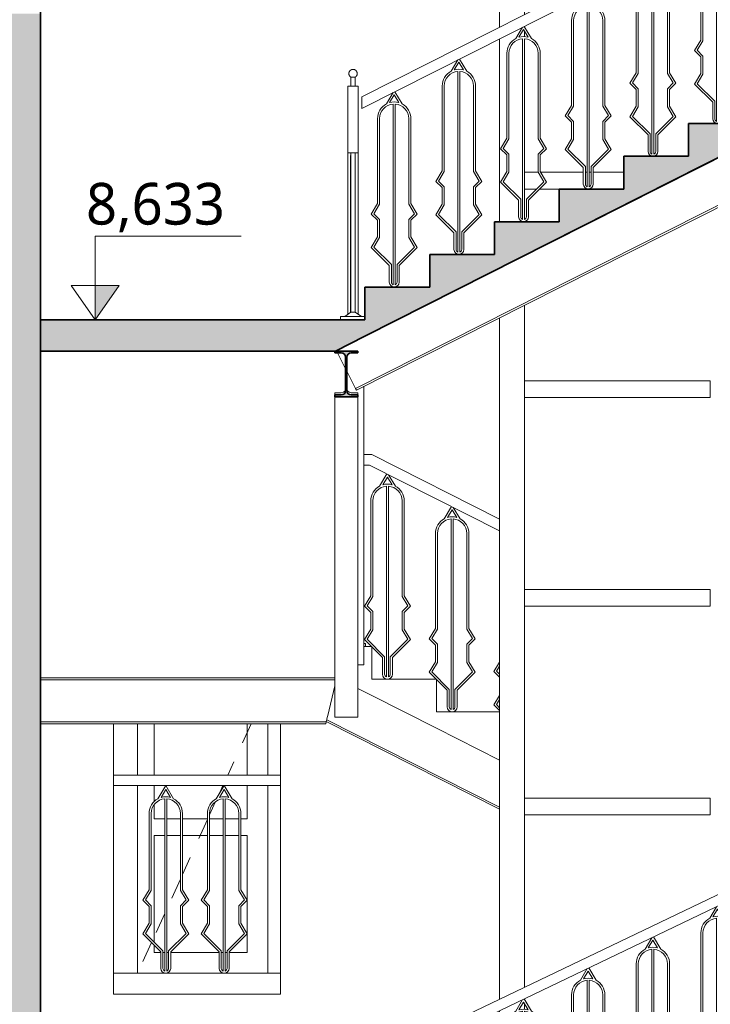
# Model space of a CAD drawing. Header units: metres. Extents: x -2.8 to 28.4, y -7 to 24.8.
# Tile 7 of 14: x 7.9 to 11.2, y 5.4 to 10.1. Entities that reach past the tile are written whole.
import ezdxf

# ---------------------------------------------------------------- set-up
doc = ezdxf.new("R2010")
doc.units = ezdxf.units.M
doc.linetypes.add('AV - Carkovana 2mm', pattern=[0.0027, 0.002, -0.0007])
for name, color, linetype, lineweight in [('AV-KOTY', 7, 'Continuous', 5), ('AV-SRAFY', 7, 'Continuous', 35), ('AV-STAVBA', 7, 'Continuous', 18)]:
    doc.layers.add(name, color=color, linetype=linetype, lineweight=lineweight)
doc.styles.add('Trebuchet MS', font='trebuc.ttf', dxfattribs={"height": 0.2})

# ---------------------------------------------------------------- blocks, each defined once
blk = doc.blocks.new('DO_2-L_Obl__členěné_222 - 1250x2750-981085-Řez A-A_')
at = {"layer": 'AV-STAVBA'}
for p, q in [((8.5032, 6.45), (8.5032, 6.6967)), ((8.5832, 6.45), (8.5832, 6.6967)), ((9.0282, 6.6967), (9.0282, 6.45)), ((9.1282, 6.6967), (9.1282, 6.45)), ((9.1282, 6.45), (9.1282, 6.6967)), ((8.5032, 5.5), (8.5032, 6.4)), ((8.5832, 6.3242), (8.5832, 6.4)), ((9.0282, 6.4), (9.0282, 6.24)), ((9.1282, 6.4), (9.1282, 5.5)), ((9.1282, 5.5), (9.1282, 6.4)), ((8.5832, 6.24), (8.5832, 6.3091)), ((8.6332, 6.24), (8.5832, 6.24)), ((8.7082, 6.24), (8.6432, 6.24)), ((8.8382, 6.24), (8.7182, 6.24)), ((8.9132, 6.24), (8.8482, 6.24)), ((8.9882, 6.24), (8.9232, 6.24)), ((9.0282, 6.24), (8.9982, 6.24)), ((8.5832, 5.6491), (8.5832, 6.16)), ((8.5832, 6.16), (8.6332, 6.16)), ((8.6432, 6.16), (8.7082, 6.16)), ((8.7182, 6.16), (8.8382, 6.16)), ((8.8482, 6.16), (8.9132, 6.16)), ((8.9232, 6.16), (8.9882, 6.16)), ((8.9982, 6.16), (9.0282, 6.16)), ((9.0282, 6.16), (9.0282, 5.6)), ((8.5832, 5.6), (8.5832, 5.635)), ((8.6146, 5.6), (8.5832, 5.6)), ((8.6332, 5.6), (8.6246, 5.6)), ((8.6518, 5.6), (8.6432, 5.6)), ((8.8946, 5.6), (8.6618, 5.6)), ((8.9132, 5.6), (8.9046, 5.6)), ((8.9318, 5.6), (8.9232, 5.6)), ((9.0282, 5.6), (8.9418, 5.6))]:
    blk.add_line(p, q, dxfattribs=at)
at = {"layer": 'AV-STAVBA', "linetype": 'AV - Carkovana 2mm', "lineweight": 13}
for p, q in [((9.0471, 6.6967), (8.935, 6.45)), ((8.9123, 6.4), (8.8938, 6.3594)), ((8.8773, 6.323), (8.8482, 6.259)), ((8.8382, 6.237), (8.7182, 5.973)), ((8.7082, 5.951), (8.6432, 5.808)), ((8.6332, 5.786), (8.5748, 5.6575)), ((8.5704, 5.6478), (8.5032, 5.5))]:
    blk.add_line(p, q, dxfattribs=at)
blk = doc.blocks.new('Obdélníková příčel - Koncepční příčel interiérová 80_40-1045391-Řez A-A_')
at = {"layer": 'AV-STAVBA'}
for p, q in [((11.2882, 0.26), (11.2882, 0.34)), ((12.1782, 0.34), (11.2882, 0.34)), ((12.1782, 0.34), (12.1782, 0.26)), ((12.1782, 0.26), (11.2882, 0.26))]:
    blk.add_line(p, q, dxfattribs=at)
blk = doc.blocks.new('Obdélníková příčel - Koncepční příčel interiérová 80_40-V15-Řez A-A_')
at = {"layer": 'AV-STAVBA'}
for p, q in [((10.4235, 9.34), (10.3582, 9.34)), ((10.6396, 9.34), (10.4352, 9.34)), ((10.6582, 9.34), (10.6496, 9.34)), ((10.6768, 9.34), (10.6682, 9.34)), ((10.8332, 9.34), (10.6868, 9.34)), ((10.4157, 9.26), (10.3582, 9.26)), ((10.5232, 9.26), (10.4299, 9.26))]:
    blk.add_line(p, q, dxfattribs=at)
blk = doc.blocks.new('L Corner Mullion - 100x100-V20-Řez A-A_')
at = {"layer": 'AV-STAVBA'}
for p, q in [((10.2382, 5.3763), (10.2382, 6.3)), ((10.3582, 6.3), (10.3582, 5.4338)), ((10.3582, 5.3784), (10.3582, 5.3731)), ((10.3582, 5.3537), (10.3582, 5.3277)), ((10.2382, 5.3), (10.2382, 5.3209))]:
    blk.add_line(p, q, dxfattribs=at)
blk = doc.blocks.new('L Corner Mullion - 100x100-1044972-Řez A-A_')
at = {"layer": 'AV-STAVBA'}
for p, q in [((10.2382, 2.3), (10.2382, 3.3)), ((10.3582, 3.3), (10.3582, 2.3))]:
    blk.add_line(p, q, dxfattribs=at)
blk = doc.blocks.new('L Corner Mullion - 100x100-V21-Řez A-A_')
at = {"layer": 'AV-STAVBA'}
for p, q in [((10.2382, 9.1033), (10.2382, 9.3)), ((10.3582, 8.7033), (10.3582, 8.3)), ((10.2382, 8.3), (10.2382, 8.6427))]:
    blk.add_line(p, q, dxfattribs=at)
blk = doc.blocks.new('L Corner Mullion - 100x100-V22-Řez A-A_')
at = {"layer": 'AV-STAVBA'}
for p, q in [((10.2382, 10.036), (10.2382, 10.3)), ((10.3582, 10.3), (10.3582, 10.0966)), ((10.3582, 10.0406), (10.3582, 10.0358)), ((10.3582, 10.0163), (10.3582, 9.9904)), ((10.2382, 9.3), (10.2382, 9.9799))]:
    blk.add_line(p, q, dxfattribs=at)
blk = doc.blocks.new('Railing - BA_Panel zábradlí-1395254-Řez A-A_')
at = {"layer": 'AV-STAVBA'}
for p, q in [((9.6632, 7.836), (9.6981, 7.8941)), ((9.7061, 7.8901), (9.7386, 7.836)), ((9.7009, 7.8793), (9.6787, 7.8423)), ((9.7231, 7.8423), (9.7009, 7.8793)), ((9.6959, 6.921), (9.6959, 7.8352)), ((9.7059, 7.8352), (9.7059, 6.921)), ((9.6209, 7.31), (9.6209, 7.7654)), ((9.6309, 7.7654), (9.6309, 7.3072)), ((9.7709, 7.3072), (9.7709, 7.7654)), ((9.7809, 7.7654), (9.7809, 7.31)), ((9.5909, 7.26), (9.6209, 7.31)), ((9.6309, 7.3072), (9.6035, 7.2616)), ((9.7983, 7.2616), (9.7709, 7.3072)), ((9.7809, 7.31), (9.8109, 7.26)), ((9.6209, 7.23), (9.5909, 7.26)), ((9.6035, 7.2616), (9.6309, 7.2341)), ((9.6209, 7.15), (9.6209, 7.23)), ((9.6309, 7.2341), (9.6309, 7.1472)), ((9.7709, 7.2341), (9.7983, 7.2616)), ((9.7709, 7.1472), (9.7709, 7.2341)), ((9.8109, 7.26), (9.7809, 7.23)), ((9.7809, 7.23), (9.7809, 7.15)), ((9.5909, 7.1), (9.6209, 7.15)), ((9.6309, 7.1472), (9.6035, 7.1016)), ((9.7983, 7.1016), (9.7709, 7.1472)), ((9.7809, 7.15), (9.8109, 7.1)), ((9.6773, 7.0136), (9.5909, 7.1)), ((9.6035, 7.1016), (9.6873, 7.0177)), ((9.7145, 7.0177), (9.7983, 7.1016)), ((9.8109, 7.1), (9.7245, 7.0136)), ((9.6773, 6.9336), (9.6773, 7.0136)), ((9.6873, 7.0177), (9.6873, 6.9336)), ((9.7145, 6.9336), (9.7145, 7.0177)), ((9.7245, 7.0136), (9.7245, 6.9336))]:
    blk.add_line(p, q, dxfattribs=at)
for centre, radius, start, end in [((9.7009, 7.7654), 0.08, 118.0901, 180), ((9.7009, 7.7654), 0.08, 73.8547, 106.1453), ((9.7009, 7.7654), 0.08, 360, 61.9099), ((9.7009, 7.7654), 0.07, 94.096, 180), ((9.7009, 7.7654), 0.07, 0, 85.904), ((9.7009, 6.9336), 0.0236, 180, 0), ((9.7009, 6.9336), 0.0136, 180, 248.3797), ((9.7009, 6.9336), 0.0136, 291.6203, 0)]:
    blk.add_arc(centre, radius, start, end, dxfattribs=at)
blk = doc.blocks.new('Railing - BA_Panel zábradlí-V23-Řez A-A_')
at = {"layer": 'AV-STAVBA'}
for p, q in [((10.2109, 6.9467), (10.2382, 6.9922)), ((10.2382, 6.9194), (10.2109, 6.9467)), ((10.2382, 6.9727), (10.2235, 6.9482)), ((10.2235, 6.9482), (10.2382, 6.9335)), ((10.2109, 6.7867), (10.2382, 6.8322)), ((10.2382, 6.8127), (10.2235, 6.7882)), ((10.2382, 6.7594), (10.2109, 6.7867)), ((10.2235, 6.7882), (10.2382, 6.7735))]:
    blk.add_line(p, q, dxfattribs=at)
blk = doc.blocks.new('Railing - BA_Zdobný sloupek zábradlí-1391636-Řez A-A_')
at = {"layer": 'AV-STAVBA'}
for p, q in [((9.5959, 7.0817), (9.5896, 7.0817)), ((9.5959, 7.0817), (9.5959, 7.0667)), ((9.5896, 7.0667), (9.5944, 7.0667))]:
    blk.add_line(p, q, dxfattribs=at)
blk = doc.blocks.new('Railing - Railing-1361517-Řez A-A_')
at = {"layer": 'AV-STAVBA'}
for p, q in [((9.6259, 7.9867), (9.5882, 7.9867)), ((9.6259, 7.9867), (10.2382, 7.6772)), ((9.5882, 7.9367), (9.614, 7.9367)), ((9.614, 7.9367), (10.2382, 7.6212)), ((12.2982, 6.6361), (12.3359, 6.6171)), ((12.3359, 6.6171), (12.3359, 6.5611)), ((12.2982, 6.5801), (12.3359, 6.5611))]:
    blk.add_line(p, q, dxfattribs=at)
for name, p in [('Railing - BA_Panel zábradlí-1395254-Řez A-A_', (0, 0)), ('Railing - BA_Panel zábradlí-1395254-Řez A-A_', (0.31, -0.1567)), ('Railing - BA_Zdobný sloupek zábradlí-1391636-Řez A-A_', (0, 0)), ('Railing - BA_Panel zábradlí-V23-Řez A-A_', (0, 0))]:
    blk.add_blockref(name, p)
blk = doc.blocks.new('Railing - BA_Panel zábradlí-1391922-Řez A-A_')
at = {"layer": 'AV-STAVBA'}
for p, q in [((12.2086, 6.2652), (12.1755, 6.2101)), ((12.191, 6.2163), (12.2132, 6.2534)), ((12.2132, 6.2534), (12.2355, 6.2163)), ((12.2509, 6.2101), (12.2157, 6.2686)), ((12.2082, 6.2093), (12.2082, 5.3624)), ((12.2182, 5.3624), (12.2182, 6.2093)), ((12.1332, 6.1395), (12.1332, 5.7514)), ((12.1432, 5.7487), (12.1432, 6.1395)), ((12.2832, 6.1395), (12.2832, 5.7487)), ((12.2932, 5.7514), (12.2932, 6.1395)), ((12.1332, 5.7514), (12.1032, 5.7014)), ((12.1158, 5.703), (12.1432, 5.7487)), ((12.2832, 5.7487), (12.3106, 5.703)), ((12.3232, 5.7014), (12.2932, 5.7514)), ((12.1032, 5.7014), (12.1332, 5.6714)), ((12.1432, 5.6756), (12.1158, 5.703)), ((12.1332, 5.6714), (12.1332, 5.5914)), ((12.1432, 5.5887), (12.1432, 5.6756)), ((12.3106, 5.703), (12.2832, 5.6756)), ((12.2832, 5.6756), (12.2832, 5.5887)), ((12.2932, 5.6714), (12.3232, 5.7014)), ((12.2932, 5.5914), (12.2932, 5.6714)), ((12.1332, 5.5914), (12.1032, 5.5414)), ((12.1158, 5.543), (12.1432, 5.5887)), ((12.2832, 5.5887), (12.3106, 5.543)), ((12.3232, 5.5414), (12.2932, 5.5914)), ((12.1032, 5.5414), (12.1896, 5.455)), ((12.1996, 5.4591), (12.1158, 5.543)), ((12.3106, 5.543), (12.2268, 5.4591)), ((12.2368, 5.455), (12.3232, 5.5414)), ((12.1896, 5.455), (12.1896, 5.375)), ((12.1996, 5.375), (12.1996, 5.4591)), ((12.2268, 5.4591), (12.2268, 5.375)), ((12.2368, 5.375), (12.2368, 5.455))]:
    blk.add_line(p, q, dxfattribs=at)
for centre, radius, start, end in [((12.2132, 6.1395), 0.08, 118.0901, 180), ((12.2132, 6.1395), 0.07, 94.096, 180), ((12.2132, 6.1395), 0.08, 73.8547, 106.1453), ((12.2132, 6.1395), 0.07, 0, 85.904), ((12.2132, 6.1395), 0.08, 0, 61.9099), ((12.2132, 5.375), 0.0236, 180, 0), ((12.2132, 5.375), 0.0136, 180, 248.3797), ((12.2132, 5.375), 0.0136, 291.6203, 0)]:
    blk.add_arc(centre, radius, start, end, dxfattribs=at)
blk = doc.blocks.new('Railing - Railing-1391833-Řez A-A_')
at = {"layer": 'AV-STAVBA'}
for p, q in [((9.5782, 5.06), (12.3359, 6.3817)), ((12.3359, 6.3817), (12.3359, 6.3262)), ((12.3359, 6.3262), (9.5782, 5.0046)), ((9.5782, 5.0046), (9.5782, 5.06))]:
    blk.add_line(p, q, dxfattribs=at)
for p in [(0, 0), (-0.31, -0.1486), (-0.62, -0.2971), (-0.93, -0.4457), (-1.24, -0.5943), (-1.55, -0.7429), (-1.86, -0.8914), (-2.17, -1.04), (-2.48, -1.1886)]:
    blk.add_blockref('Railing - BA_Panel zábradlí-1391922-Řez A-A_', p)
blk = doc.blocks.new('Railing - BA_Panel zábradlí-1395241-Řez A-A_')
at = {"layer": 'AV-STAVBA'}
for p, q in [((9.5235, 9.3622), (9.5235, 9.4204)), ((9.5259, 9.3716), (9.5235, 9.3716)), ((9.5235, 9.3622), (9.5235, 9.2916)), ((9.5235, 9.3622), (9.5259, 9.3622)), ((9.5235, 8.8767), (9.5235, 9.2916)), ((9.5235, 8.8267), (9.5235, 8.8767)), ((9.5235, 8.8767), (9.5259, 8.8767)), ((9.5235, 8.7967), (9.5235, 8.8267)), ((9.5235, 8.8267), (9.5259, 8.8267)), ((9.5235, 8.7167), (9.5235, 8.7967)), ((9.5235, 8.7967), (9.5259, 8.7967)), ((9.5235, 8.6677), (9.5235, 8.7167)), ((9.5235, 8.7167), (9.5259, 8.7167))]:
    blk.add_line(p, q, dxfattribs=at)
blk = doc.blocks.new('Railing - BA_Zdobný sloupek zábradlí-V28-Řez A-A_')
at = {"layer": 'AV-STAVBA'}
for p, q in [((9.5259, 9.796), (9.5259, 9.7533)), ((9.5259, 9.796), (9.5459, 9.796)), ((9.5459, 9.7533), (9.5459, 9.796)), ((9.5109, 9.7533), (9.5609, 9.7533)), ((9.5109, 9.4333), (9.5109, 9.7533)), ((9.5609, 9.4333), (9.5609, 9.7533)), ((9.5609, 9.4333), (9.5109, 9.4333)), ((9.5259, 9.4333), (9.5259, 8.6693)), ((9.5459, 8.6693), (9.5459, 9.4333)), ((9.4759, 8.6483), (9.4759, 8.6333)), ((9.4759, 8.6483), (9.5947, 8.6483)), ((9.5259, 8.6693), (9.4959, 8.6483)), ((9.5459, 8.6693), (9.5259, 8.6693)), ((9.5759, 8.6483), (9.5459, 8.6693))]:
    blk.add_line(p, q, dxfattribs=at)
at = {"layer": 'AV-STAVBA', "flags": 128}
for points in [[(9.5259, 9.796), (9.5252, 9.7964), (9.5246, 9.7969), (9.5239, 9.7973), (9.5233, 9.7978), (9.5227, 9.7983), (9.5221, 9.7989), (9.5215, 9.7995), (9.521, 9.8), (9.5204, 9.8006), (9.5199, 9.8013), (9.5195, 9.8019), (9.519, 9.8026), (9.5186, 9.8033), (9.5182, 9.804), (9.5179, 9.8047), (9.5175, 9.8054), (9.5172, 9.8062), (9.517, 9.8069), (9.5167, 9.8077), (9.5165, 9.8084), (9.5163, 9.8092), (9.5162, 9.81), (9.5161, 9.8108), (9.516, 9.8116), (9.5159, 9.8124), (9.5159, 9.8132), (9.5159, 9.814), (9.516, 9.8148), (9.516, 9.8156), (9.5161, 9.8164), (9.5163, 9.8172), (9.5164, 9.8179), (9.5166, 9.8187), (9.5169, 9.8195), (9.5171, 9.8202), (9.5174, 9.821), (9.5177, 9.8217), (9.5181, 9.8224), (9.5185, 9.8231), (9.5189, 9.8238), (9.5193, 9.8245), (9.5198, 9.8252), (9.5203, 9.8258), (9.5208, 9.8264), (9.5213, 9.827), (9.5219, 9.8276), (9.5224, 9.8281), (9.5231, 9.8287), (9.5237, 9.8292), (9.5243, 9.8296), (9.525, 9.8301), (9.5257, 9.8305), (9.5264, 9.8309), (9.5271, 9.8313), (9.5278, 9.8316), (9.5285, 9.8319), (9.5293, 9.8322), (9.53, 9.8325), (9.5308, 9.8327), (9.5316, 9.8329), (9.5324, 9.833), (9.5332, 9.8331), (9.5339, 9.8332), (9.5347, 9.8333), (9.5355, 9.8333), (9.5359, 9.8333)], [(9.5359, 9.8333), (9.5367, 9.8333), (9.5375, 9.8333), (9.5383, 9.8332), (9.5391, 9.8331), (9.5399, 9.8329), (9.5407, 9.8328), (9.5414, 9.8326), (9.5422, 9.8323), (9.5429, 9.8321), (9.5437, 9.8318), (9.5444, 9.8314), (9.5451, 9.8311), (9.5458, 9.8307), (9.5465, 9.8303), (9.5472, 9.8298), (9.5478, 9.8294), (9.5485, 9.8289), (9.5491, 9.8284), (9.5497, 9.8278), (9.5503, 9.8273), (9.5508, 9.8267), (9.5513, 9.8261), (9.5518, 9.8254), (9.5523, 9.8248), (9.5527, 9.8241), (9.5532, 9.8235), (9.5535, 9.8228), (9.5539, 9.822), (9.5542, 9.8213), (9.5545, 9.8206), (9.5548, 9.8198), (9.5551, 9.8191), (9.5553, 9.8183), (9.5555, 9.8175), (9.5556, 9.8167), (9.5557, 9.8159), (9.5558, 9.8151), (9.5559, 9.8143), (9.5559, 9.8135), (9.5559, 9.8127), (9.5559, 9.812), (9.5558, 9.8112), (9.5557, 9.8104), (9.5555, 9.8096), (9.5554, 9.8088), (9.5552, 9.808), (9.555, 9.8072), (9.5547, 9.8065), (9.5544, 9.8057), (9.5541, 9.805), (9.5537, 9.8043), (9.5534, 9.8036), (9.553, 9.8029), (9.5525, 9.8022), (9.5521, 9.8016), (9.5516, 9.8009), (9.5511, 9.8003), (9.5505, 9.7997), (9.55, 9.7991), (9.5494, 9.7986), (9.5488, 9.7981), (9.5482, 9.7976), (9.5476, 9.7971), (9.5469, 9.7966), (9.5462, 9.7962), (9.5459, 9.796)]]:
    blk.add_lwpolyline(points, dxfattribs=at)
blk = doc.blocks.new('Railing - Railing-1395246-Řez A-A_')
at = {"layer": 'AV-STAVBA'}
for p, q in [((9.5109, 9.4333), (9.5109, 8.6588)), ((9.5609, 9.4333), (9.5609, 8.6588))]:
    blk.add_line(p, q, dxfattribs=at)
for name in ['Railing - BA_Zdobný sloupek zábradlí-V28-Řez A-A_', 'Railing - BA_Panel zábradlí-1395241-Řez A-A_']:
    blk.add_blockref(name, (0, 0))
blk = doc.blocks.new('Railing - BA_Panel zábradlí-1395425-Řez A-A_')
at = {"layer": 'AV-STAVBA'}
for p, q in [((12.4233, 11.0971), (12.4233, 11.0366)), ((12.4334, 11.1072), (12.4433, 11.1072)), ((12.4433, 11.1166), (12.441, 11.1166)), ((12.4433, 11.1195), (12.4433, 11.1072)), ((12.4433, 11.0366), (12.4433, 11.1072)), ((12.4233, 10.6), (12.4233, 11.0366)), ((12.4433, 11.0366), (12.4433, 10.6)), ((12.4233, 10.55), (12.4233, 10.6)), ((12.4433, 10.6), (12.4233, 10.6)), ((12.4433, 10.6), (12.4433, 10.55)), ((12.4233, 10.52), (12.4233, 10.55)), ((12.4433, 10.55), (12.4233, 10.55)), ((12.4433, 10.55), (12.4433, 10.52)), ((12.4233, 10.44), (12.4233, 10.52)), ((12.4433, 10.52), (12.4233, 10.52)), ((12.4433, 10.52), (12.4433, 10.44)), ((12.4233, 10.39), (12.4233, 10.44)), ((12.4433, 10.44), (12.4233, 10.44)), ((12.4433, 10.44), (12.4433, 10.39)), ((12.4233, 10.3036), (12.4233, 10.39)), ((12.4433, 10.39), (12.4233, 10.39)), ((12.4433, 10.39), (12.4433, 10.3036)), ((12.4233, 10.2236), (12.4233, 10.3036)), ((12.4233, 10.3036), (12.4433, 10.3036)), ((12.4433, 10.3036), (12.4433, 10.2236)), ((12.4233, 10.2236), (12.4233, 10.2)), ((12.4433, 10.2), (12.4433, 10.2236))]:
    blk.add_line(p, q, dxfattribs=at)
blk = doc.blocks.new('Railing - BA_Panel zábradlí-1395293-Řez A-A_')
at = {"layer": 'AV-STAVBA'}
for p, q in [((12.208, 10.9754), (12.1755, 10.9213)), ((12.191, 10.9276), (12.2132, 10.9646)), ((12.2132, 10.9646), (12.2355, 10.9276)), ((12.2509, 10.9213), (12.216, 10.9795)), ((12.2082, 10.9205), (12.2082, 10.0543)), ((12.2182, 10.0543), (12.2182, 10.9205)), ((12.1332, 10.8507), (12.1332, 10.4433)), ((12.1432, 10.4406), (12.1432, 10.8507)), ((12.2832, 10.8507), (12.2832, 10.4406)), ((12.2932, 10.4433), (12.2932, 10.8507)), ((12.1332, 10.4433), (12.1032, 10.3933)), ((12.1158, 10.3949), (12.1432, 10.4406)), ((12.2832, 10.4406), (12.3106, 10.3949)), ((12.3232, 10.3933), (12.2932, 10.4433)), ((12.1032, 10.3933), (12.1332, 10.3633)), ((12.1432, 10.3675), (12.1158, 10.3949)), ((12.3106, 10.3949), (12.2832, 10.3675)), ((12.2932, 10.3633), (12.3232, 10.3933)), ((12.1332, 10.3633), (12.1332, 10.2833)), ((12.1432, 10.2806), (12.1432, 10.3675)), ((12.2832, 10.3675), (12.2832, 10.2806)), ((12.2932, 10.2833), (12.2932, 10.3633)), ((12.1332, 10.2833), (12.1032, 10.2333)), ((12.1158, 10.2349), (12.1432, 10.2806)), ((12.2832, 10.2806), (12.3106, 10.2349)), ((12.3232, 10.2333), (12.2932, 10.2833)), ((12.1032, 10.2333), (12.1896, 10.1469)), ((12.1996, 10.151), (12.1158, 10.2349)), ((12.3106, 10.2349), (12.2268, 10.151)), ((12.2368, 10.1469), (12.3232, 10.2333)), ((12.1996, 10.0669), (12.1996, 10.151)), ((12.2268, 10.151), (12.2268, 10.0669)), ((12.1896, 10.1469), (12.1896, 10.0669)), ((12.2368, 10.0669), (12.2368, 10.1469))]:
    blk.add_line(p, q, dxfattribs=at)
for centre, radius, start, end in [((12.2132, 10.8507), 0.08, 118.0901, 180), ((12.2132, 10.8507), 0.07, 94.096, 180), ((12.2132, 10.8507), 0.08, 73.8547, 106.1453), ((12.2132, 10.8507), 0.07, 0, 85.904), ((12.2132, 10.8507), 0.08, 0, 61.9099), ((12.2132, 10.0669), 0.0236, 180, 0), ((12.2132, 10.0669), 0.0136, 180, 248.3797), ((12.2132, 10.0669), 0.0136, 291.6203, 0)]:
    blk.add_arc(centre, radius, start, end, dxfattribs=at)
blk = doc.blocks.new('Railing - Railing-1395252-Řez A-A_')
at = {"layer": 'AV-STAVBA'}
for p, q in [((12.2982, 11.22), (12.3359, 11.22)), ((12.3359, 11.22), (12.4059, 11.22)), ((12.3359, 11.22), (12.3359, 11.17)), ((12.3359, 11.22), (12.3359, 11.17)), ((12.4559, 11.22), (12.4059, 11.22)), ((12.4559, 11.22), (12.4059, 11.22)), ((12.2982, 11.17), (12.3359, 11.17)), ((12.3359, 11.17), (12.3926, 11.17)), ((9.5782, 9.7024), (12.3359, 11.0961)), ((12.3359, 11.0401), (9.5782, 9.6464)), ((9.5782, 9.6464), (9.5782, 9.7024))]:
    blk.add_line(p, q, dxfattribs=at)
for points in [[(12.3359, 11.0961), (12.3516, 11.1042), (12.383, 11.1236), (12.423, 11.158), (12.4497, 11.1924), (12.4559, 11.2119), (12.4559, 11.22)], [(12.4059, 11.22), (12.4059, 11.2119), (12.4023, 11.1924), (12.3867, 11.158), (12.3634, 11.1236), (12.3451, 11.1042), (12.3359, 11.0961)], [(12.4599, 11.1633), (12.4585, 11.1727), (12.4565, 11.1915), (12.4558, 11.2105), (12.4559, 11.22)], [(12.3359, 11.0961), (12.3359, 11.0869), (12.3359, 11.0686), (12.3359, 11.0503), (12.3359, 11.0412)]]:
    blk.add_open_spline(points, degree=3, dxfattribs=at)
for points, knots in [([(12.4059, 11.1781), (12.4077, 11.1749), (12.4109, 11.1675), (12.4143, 11.1493), (12.4116, 11.1217), (12.3948, 11.086), (12.3749, 11.064), (12.3632, 11.0542)], [-8.63938, -8.63938, -8.63938, -8.63938, -8.44303, -8.246681, -7.853982, -7.461283, -7.068583, -7.068583, -7.068583, -7.068583]), ([(12.4599, 11.1633), (12.46, 11.1602), (12.4595, 11.1523), (12.4551, 11.1383), (12.4423, 11.1158), (12.4145, 11.086), (12.3814, 11.064), (12.3632, 11.0542)], [-8.385685, -8.385685, -8.385685, -8.385685, -8.246681, -8.050331, -7.853982, -7.461283, -7.068583, -7.068583, -7.068583, -7.068583]), ([(12.3359, 11.0402), (12.3359, 11.0398), (12.3359, 11.0385), (12.3359, 11.0369), (12.3359, 11.0357)], [-0.7655319, -0.7655319, -0.7655319, -0.7655319, -0.5, 0, 0, 0, 0])]:
    blk.add_open_spline(points, degree=3, knots=knots, dxfattribs=at)
for name, p in [('Railing - BA_Panel zábradlí-1395425-Řez A-A_', (0, 0)), ('Railing - BA_Panel zábradlí-1395293-Řez A-A_', (0, 0)), ('Railing - BA_Panel zábradlí-1395293-Řez A-A_', (-0.31, -0.1567)), ('Railing - BA_Panel zábradlí-1395293-Řez A-A_', (-0.62, -0.3133)), ('Railing - BA_Panel zábradlí-1395293-Řez A-A_', (-0.93, -0.47)), ('Railing - BA_Panel zábradlí-1395293-Řez A-A_', (-1.24, -0.6267)), ('Railing - BA_Panel zábradlí-1395293-Řez A-A_', (-1.55, -0.7833)), ('Railing - BA_Panel zábradlí-1395293-Řez A-A_', (-1.86, -0.94)), ('Railing - BA_Panel zábradlí-1395293-Řez A-A_', (-2.17, -1.0967)), ('Railing - BA_Panel zábradlí-1395293-Řez A-A_', (-2.48, -1.2533))]:
    blk.add_blockref(name, p)
blk = doc.blocks.new('SFR_IPE - IPE 220-1695039-Řez A-A_')
at = {"layer": 'AV-STAVBA'}
for p, q in [((9.457, 8.484), (12.3344, 9.9382)), ((12.3336, 9.9398), (12.3344, 9.9382)), ((12.3344, 9.9382), (12.3438, 9.9197)), ((12.3438, 9.9197), (12.3759, 9.8561)), ((9.5479, 8.3041), (12.4253, 9.7583)), ((9.5521, 8.2959), (12.4295, 9.7501)), ((12.425, 9.7589), (12.4253, 9.7583)), ((12.4253, 9.7583), (12.4295, 9.7501)), ((9.457, 8.484), (9.4562, 8.4857)), ((9.4573, 8.4834), (9.457, 8.484)), ((9.4664, 8.4655), (9.462, 8.4742)), ((9.5004, 8.3983), (9.4664, 8.4655)), ((9.5385, 8.3227), (9.5063, 8.3866)), ((9.5479, 8.3041), (9.5385, 8.3227)), ((9.5521, 8.2959), (9.5479, 8.3041))]:
    blk.add_line(p, q, dxfattribs=at)
blk = doc.blocks.new('Railing - BA_Panel zábradlí-V33-Řez A-A_')
at = {"layer": 'AV-STAVBA'}
for p, q in [((8.9182, 11.1), (8.8805, 11.0372)), ((8.9559, 11.0372), (8.9182, 11.1)), ((8.896, 11.0435), (8.9182, 11.0806)), ((8.9182, 11.0806), (8.9405, 11.0435)), ((8.9132, 11.0365), (8.9132, 10.211)), ((8.9232, 10.211), (8.9232, 11.0365)), ((8.8382, 10.9666), (8.8382, 10.6)), ((8.8482, 10.5972), (8.8482, 10.9666)), ((8.9882, 10.9666), (8.9882, 10.5972)), ((8.9982, 10.6), (8.9982, 10.9666)), ((8.8382, 10.6), (8.8082, 10.55)), ((8.8208, 10.5516), (8.8482, 10.5972)), ((8.9882, 10.5972), (9.0156, 10.5516)), ((9.0282, 10.55), (8.9982, 10.6)), ((8.8082, 10.55), (8.8382, 10.52)), ((8.8482, 10.5241), (8.8208, 10.5516)), ((9.0156, 10.5516), (8.9882, 10.5241)), ((8.9982, 10.52), (9.0282, 10.55)), ((8.8382, 10.52), (8.8382, 10.44)), ((8.8482, 10.4372), (8.8482, 10.5241)), ((8.9882, 10.5241), (8.9882, 10.4372)), ((8.9982, 10.44), (8.9982, 10.52)), ((8.8382, 10.44), (8.8082, 10.39)), ((8.8208, 10.3916), (8.8482, 10.4372)), ((8.9882, 10.4372), (9.0156, 10.3916)), ((9.0282, 10.39), (8.9982, 10.44)), ((8.8082, 10.39), (8.8946, 10.3036)), ((8.9046, 10.3077), (8.8208, 10.3916)), ((9.0156, 10.3916), (8.9318, 10.3077)), ((8.9418, 10.3036), (9.0282, 10.39)), ((8.8946, 10.3036), (8.8946, 10.2236)), ((8.9046, 10.2236), (8.9046, 10.3077)), ((8.9318, 10.3077), (8.9318, 10.2236)), ((8.9418, 10.2236), (8.9418, 10.3036))]:
    blk.add_line(p, q, dxfattribs=at)
for centre, radius, start, end in [((8.9182, 10.9666), 0.08, 73.8547, 106.1453), ((8.9182, 10.9666), 0.08, 118.0901, 180), ((8.9182, 10.9666), 0.07, 94.096, 180), ((8.9182, 10.9666), 0.07, 0, 85.904), ((8.9182, 10.9666), 0.08, 0, 61.9099), ((8.9182, 10.2236), 0.0236, 180, 0), ((8.9182, 10.2236), 0.0136, 180, 248.3797), ((8.9182, 10.2236), 0.0136, 291.6203, 0)]:
    blk.add_arc(centre, radius, start, end, dxfattribs=at)
blk = doc.blocks.new('Railing - Railing-1425603-Řez A-A_')
at = {"layer": 'AV-STAVBA'}
for p, q in [((8.3882, 6.45), (9.1882, 6.45)), ((9.1882, 6.4), (8.3882, 6.4))]:
    blk.add_line(p, q, dxfattribs=at)
for p in [(-0.28, -4.7), (0, -4.7)]:
    blk.add_blockref('Railing - BA_Panel zábradlí-V33-Řez A-A_', p)
blk = doc.blocks.new('Spot Elevations - Vyskova kota vertikalni-6115-Řez A-A_')
at = {"layer": 'AV-KOTY', "true_color": 0x0000ff}
blk.add_hatch(color=5, dxfattribs=at).paths.add_polyline_path([(3.955, -3.95), (3.955, -3.7862), (4.0697, -3.7862)])
at = {"layer": 'AV-KOTY', "color": 5, "true_color": 0x0000ff}
for p, q in [((3.955, -3.55), (4.655, -3.55)), ((3.955, -3.95), (3.955, -3.55)), ((3.8403, -3.7862), (4.0697, -3.7862)), ((3.955, -3.95), (3.8403, -3.7862)), ((3.955, -3.95), (4.0697, -3.7862)), ((3.955, -3.95), (4.0697, -3.7862)), ((4.0697, -3.7862), (3.955, -3.7862)), ((3.955, -3.7862), (3.955, -3.95)), ((3.7823, -3.95), (4.1276, -3.95))]:
    blk.add_line(p, q, dxfattribs=at)

msp = doc.modelspace()

# ---------------------------------------------------------------- hatches: boundary and pattern name
at = {"layer": 'AV-SRAFY', "lineweight": 18}
for points in [[(7.6547, 5.4), (8.0382, 5.4), (8.0382, 10.1), (7.3582, 10.1), (7.3582, 5.4)], [(8.0382, -0.84), (8.0382, 5.4), (7.3582, 5.4), (7.3582, -0.84), (7.6547, -0.84)]]:
    msp.add_hatch(color=256, dxfattribs=at).paths.add_polyline_path(points)
at = {"layer": 'AV-STAVBA'}
for points in [[(9.5932, 8.5549), (12.3832, 9.9649), (12.3832, 10.0433), (12.0732, 10.0433), (12.0732, 9.8867), (11.7632, 9.8867), (11.7632, 9.73), (11.4532, 9.73), (11.4532, 9.5733), (11.1432, 9.5733), (11.1432, 9.4167), (10.8332, 9.4167), (10.8332, 9.26), (10.5232, 9.26), (10.5232, 9.1033), (10.2132, 9.1033), (10.2132, 8.9467), (9.9032, 8.9467), (9.9032, 8.79), (9.5932, 8.79), (9.5932, 8.7145)], [(9.239, 8.4833), (9.4516, 8.4833), (9.5932, 8.5549), (9.5932, 8.6333), (8.0382, 8.6333), (8.0382, 8.4833), (8.4469, 8.4833)], [(9.5583, 8.2633), (9.5583, 8.2725), (9.5271, 8.2725), (9.5167, 8.2753), (9.509, 8.2829), (9.5063, 8.2933), (9.5063, 8.4533), (9.509, 8.4637), (9.5167, 8.4713), (9.5271, 8.4741), (9.5583, 8.4741), (9.5583, 8.4833), (9.4483, 8.4833), (9.4483, 8.4741), (9.4796, 8.4741), (9.49, 8.4713), (9.4976, 8.4637), (9.5004, 8.4533), (9.5004, 8.2933), (9.4976, 8.2829), (9.49, 8.2753), (9.4796, 8.2725), (9.4483, 8.2725), (9.4483, 8.2633), (9.5361, 8.2633)]]:
    msp.add_hatch(color=256, dxfattribs=at).paths.add_polyline_path(points)

# ---------------------------------------------------------------- linework, layer by layer
at = {"layer": 'AV-STAVBA', "lineweight": 35}
for p, q in [((8.0382, 17.45), (8.0382, -0.84)), ((9.5932, 8.5549), (12.3832, 9.9649)), ((11.4532, 9.5733), (11.1432, 9.5733)), ((11.1432, 9.5733), (11.1432, 9.4167)), ((11.1432, 9.4167), (10.8332, 9.4167)), ((10.8332, 9.4167), (10.8332, 9.26)), ((10.8332, 9.26), (10.5232, 9.26)), ((10.5232, 9.26), (10.5232, 9.1033)), ((10.5232, 9.1033), (10.2132, 9.1033)), ((10.2132, 9.1033), (10.2132, 8.9467)), ((10.2132, 8.9467), (9.9032, 8.9467)), ((9.9032, 8.9467), (9.9032, 8.79)), ((9.9032, 8.79), (9.5932, 8.79)), ((9.5932, 8.79), (9.5932, 8.6333)), ((9.5932, 8.6333), (8.0382, 8.6333)), ((8.0382, 8.6333), (8.0382, 8.4833)), ((9.4516, 8.4833), (9.5932, 8.5549)), ((8.0382, 8.4833), (9.4516, 8.4833)), ((9.5583, 8.4833), (9.4483, 8.4833)), ((9.4483, 8.4833), (9.4483, 8.4741)), ((9.4483, 8.4741), (9.4796, 8.4741)), ((9.5004, 8.4533), (9.5004, 8.2933)), ((9.5063, 8.2933), (9.5063, 8.4533)), ((9.5271, 8.4741), (9.5583, 8.4741)), ((9.5583, 8.4741), (9.5583, 8.4833)), ((9.4796, 8.2725), (9.4483, 8.2725)), ((9.4483, 8.2725), (9.4483, 8.2633)), ((9.4483, 8.2633), (9.5583, 8.2633)), ((9.5583, 8.2725), (9.5271, 8.2725)), ((9.5583, 8.2633), (9.5583, 8.2725))]:
    msp.add_line(p, q, dxfattribs=at)
at = {"layer": 'AV-STAVBA'}
for p, q in [((9.5882, 8.3142), (9.5882, 8.2416)), ((9.4483, 8.2825), (9.4796, 8.2825)), ((9.4483, 8.2733), (9.4483, 8.2825)), ((9.4825, 8.2733), (9.4483, 8.2733)), ((9.4483, 8.2633), (9.4483, 6.7272)), ((9.5583, 8.2733), (9.5241, 8.2733)), ((9.5271, 8.2825), (9.5583, 8.2825)), ((9.5583, 8.2825), (9.5583, 8.2733)), ((9.5583, 8.2633), (9.5583, 6.7272)), ((9.5882, 8.2416), (9.5882, 8.0849)), ((9.5882, 8.0849), (9.5882, 7.9282)), ((9.5882, 7.9282), (9.5882, 7.7716)), ((9.5882, 7.7716), (9.5882, 7.6149)), ((9.5882, 7.6149), (9.5882, 7.4582)), ((9.5882, 7.4582), (9.5882, 7.3016)), ((9.5882, 7.3016), (9.5882, 7.1449)), ((9.5882, 7.1449), (9.5882, 6.9882)), ((9.5944, 7.0667), (9.6242, 7.0667)), ((9.6259, 7.065), (9.6259, 6.91)), ((9.5882, 6.9882), (9.5882, 6.9794)), ((9.5882, 6.9794), (9.5583, 6.9794)), ((8.0382, 6.9167), (9.4483, 6.9167)), ((8.0382, 6.9075), (9.4483, 6.9075)), ((9.6259, 6.91), (9.9342, 6.91)), ((9.9359, 6.7533), (9.9359, 6.9083)), ((9.4483, 6.878), (9.4146, 6.7367)), ((9.4146, 6.7367), (9.4483, 6.878)), ((9.5583, 6.8657), (9.6259, 6.8316)), ((9.6259, 6.8316), (9.9359, 6.6749)), ((9.9359, 6.7533), (10.2382, 6.7533)), ((8.0382, 6.7059), (9.4073, 6.7059)), ((9.4051, 6.6967), (9.4073, 6.7059)), ((9.4097, 6.7159), (9.4075, 6.7067)), ((9.4075, 6.7067), (10.2382, 6.2868)), ((9.4097, 6.7159), (10.2382, 6.2971)), ((9.5583, 6.7272), (9.4483, 6.7272)), ((8.0382, 6.6967), (9.4051, 6.6967)), ((8.3882, 5.4), (8.3882, 6.6967)), ((9.1882, 6.6967), (9.1882, 5.4)), ((9.9359, 6.6749), (10.2382, 6.5221)), ((8.3882, 5.5), (9.1882, 5.5)), ((9.1882, 5.4), (8.3882, 5.4))]:
    msp.add_line(p, q, dxfattribs=at)
at = {"layer": 'AV-STAVBA', "flags": 128}
for points in [[(9.4796, 8.2825), (9.49, 8.2853), (9.4976, 8.2929), (9.5004, 8.3033)], [(9.5063, 8.3033), (9.509, 8.2929), (9.5167, 8.2853), (9.5271, 8.2825)], [(9.4146, 6.7367), (9.4121, 6.7263), (9.4103, 6.7187), (9.4097, 6.7159)]]:
    msp.add_lwpolyline(points, dxfattribs=at)
at = {"layer": 'AV-STAVBA', "lineweight": 35}
for centre, start, end in [((9.4796, 8.4533), 0, 90), ((9.5271, 8.4533), 90, 180), ((9.4796, 8.2933), 270, 0), ((9.5271, 8.2933), 180, 270)]:
    msp.add_arc(centre, 0.0208, start, end, dxfattribs=at)

# ---------------------------------------------------------------- block references
at = {"layer": 'AV-KOTY', "color": 5, "true_color": 0x0000ff}
msp.add_blockref('Spot Elevations - Vyskova kota vertikalni-6115-Řez A-A_', (4.3453, 12.5833), dxfattribs=at)
at = {"layer": 'AV-STAVBA'}
for name, p in [('Railing - Railing-1395252-Řez A-A_', (0, 0)), ('L Corner Mullion - 100x100-V22-Řez A-A_', (0, 0)), ('SFR_IPE - IPE 220-1695039-Řez A-A_', (0, 0)), ('Railing - Railing-1395246-Řez A-A_', (0, 0)), ('L Corner Mullion - 100x100-V21-Řez A-A_', (0, 0)), ('Obdélníková příčel - Koncepční příčel interiérová 80_40-V15-Řez A-A_', (0, 0)), ('Obdélníková příčel - Koncepční příčel interiérová 80_40-1045391-Řez A-A_', (-0.93, 8)), ('L Corner Mullion - 100x100-1044972-Řez A-A_', (0, 5)), ('Railing - Railing-1361517-Řez A-A_', (0, 0)), ('Obdélníková příčel - Koncepční příčel interiérová 80_40-1045391-Řez A-A_', (-0.93, 7)), ('L Corner Mullion - 100x100-1044972-Řez A-A_', (0, 4)), ('Railing - Railing-1425603-Řez A-A_', (0, 0)), ('Railing - Railing-1391833-Řez A-A_', (0, 0)), ('Obdélníková příčel - Koncepční příčel interiérová 80_40-1045391-Řez A-A_', (-0.93, 6)), ('L Corner Mullion - 100x100-V20-Řez A-A_', (0, 0))]:
    msp.add_blockref(name, p, dxfattribs=at)
at = {"layer": 'AV-STAVBA', "linetype": 'AV - Carkovana 2mm', "lineweight": 13}
msp.add_blockref('DO_2-L_Obl__členěné_222 - 1250x2750-981085-Řez A-A_', (0, 0), dxfattribs=at)

# ---------------------------------------------------------------- texts
at = {"layer": 'AV-KOTY', "color": 5, "true_color": 0x0000ff, "insert": (8.2559, 9.2892), "char_height": 0.2, "width": 0.826381, "attachment_point": 1, "line_spacing_factor": 1.048425, "style": 'Trebuchet MS'}
msp.add_mtext('8,633', dxfattribs=at)

doc.saveas('drawing.dxf')
